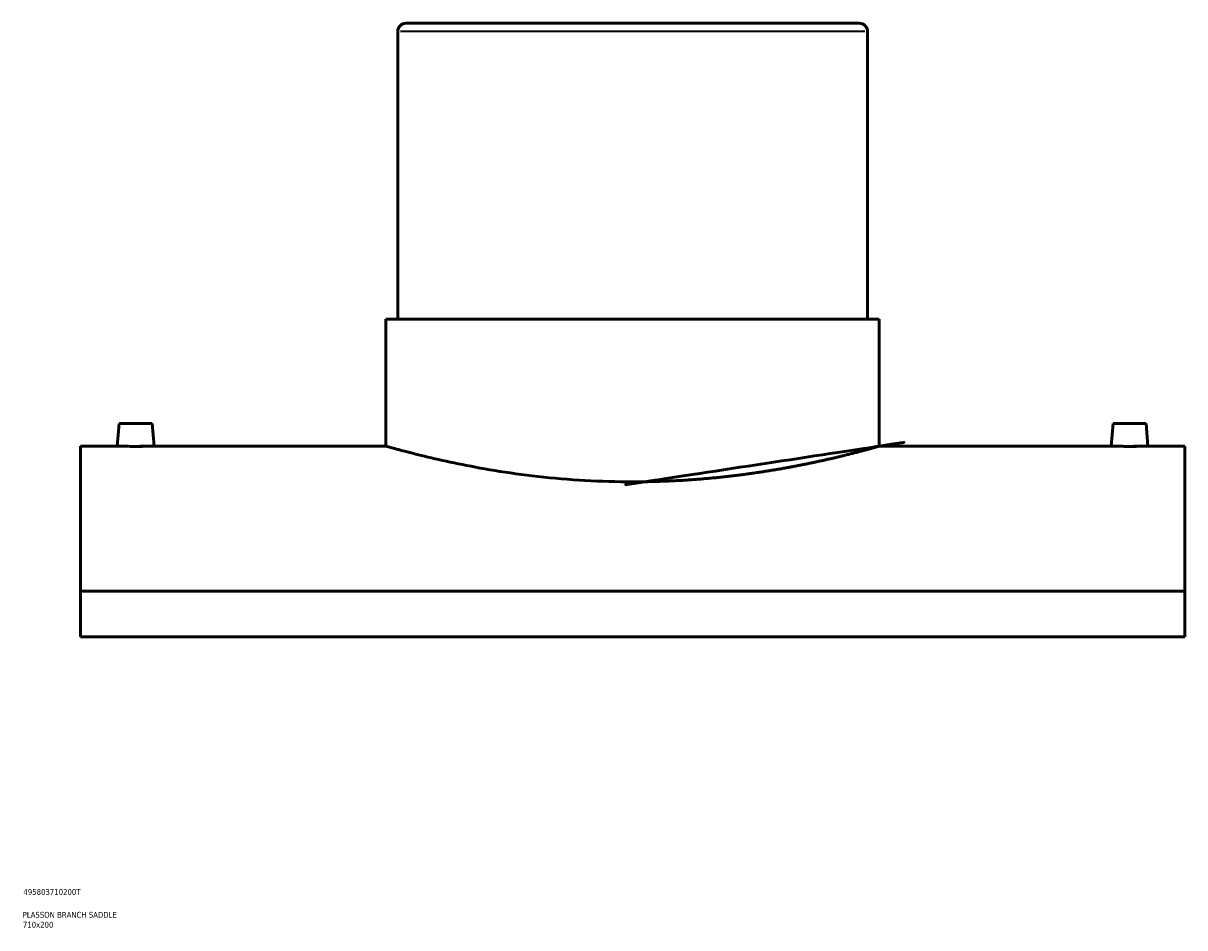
# Model space of a CAD drawing. Header units: millimetres. Extents: x -309 to 1504, y -440 to 1065.
# Tile 4 of 5: x 855 to 1349, y 79 to 464. Entities that reach past the tile are written whole.
import ezdxf

# ---------------------------------------------------------------- set-up
doc = ezdxf.new("R2010")
doc.units = ezdxf.units.MM
for name, color, linetype, lineweight in [('Title (ISO)', 7, 'Continuous', 50), ('Visible (ANSI)', 7, 'Continuous', 50), ('Visible Narrow (ANSI)', 7, 'Continuous', 35)]:
    doc.layers.add(name, color=color, linetype=linetype, lineweight=lineweight)
doc.styles.add('Note Text (ISO)', font='tahoma.ttf')

# ---------------------------------------------------------------- blocks, each defined once
blk = doc.blocks.new('Title Blocks ISO')
at = {"layer": 'Title (ISO)', "color": 232, "true_color": 0xca0064, "style": 'Note Text (ISO)'}
for tag, p in [('PART_NUMBER_001', (34.15585882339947, 73.12990756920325)), ('DESCRIPTION_001', (33.83688029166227, 63.39776635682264)), ('DESCRIPTION_002', (33.9241872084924, 59.17905135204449))]:
    blk.add_attdef(tag, p, '', height=2.5, dxfattribs=at)

msp = doc.modelspace()

# ---------------------------------------------------------------- linework, layer by layer
at = {"layer": 'Visible (ANSI)'}
for p, q in [((1014.463746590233, 460.5539463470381), (1014.463746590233, 338.1039463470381)), ((1018.013746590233, 464.1039463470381), (1210.913746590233, 464.1039463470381)), ((1214.463746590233, 460.5539463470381), (1214.463746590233, 338.1039463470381)), ((1009.463746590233, 338.1039463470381), (1219.463746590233, 338.1039463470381)), ((1009.463746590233, 338.1039463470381), (1009.463746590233, 284.1039463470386)), ((1219.463746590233, 338.1039463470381), (1219.463746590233, 284.1039463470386)), ((895.9637465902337, 293.7039463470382), (895.1238554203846, 284.1039463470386)), ((895.9637465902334, 293.7039463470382), (909.9637465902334, 293.7039463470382)), ((909.9637465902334, 293.7039463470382), (910.8036377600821, 284.1039463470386)), ((1318.963746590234, 293.7039463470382), (1318.123855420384, 284.1039463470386)), ((1332.963746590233, 293.7039463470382), (1318.963746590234, 293.7039463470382)), ((1332.963746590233, 293.7039463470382), (1333.803637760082, 284.1039463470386)), ((879.4637465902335, 284.1039463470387), (879.4637465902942, 222.3223157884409)), ((895.1238554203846, 284.1039463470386), (879.4637465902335, 284.1039463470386)), ((1009.463746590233, 284.1039463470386), (910.8036377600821, 284.1039463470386)), ((1318.123855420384, 284.1039463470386), (1219.463746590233, 284.1039463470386)), ((1349.463746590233, 284.1039463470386), (1333.803637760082, 284.1039463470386)), ((1349.463746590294, 222.3223157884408), (1349.463746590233, 284.1039463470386)), ((1349.463746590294, 222.3223157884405), (879.4637465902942, 222.3223157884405)), ((879.4637465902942, 202.9314812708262), (879.4637465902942, 222.3223157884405)), ((1349.463746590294, 222.3223157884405), (1349.463746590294, 202.9314812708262)), ((879.4637465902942, 202.9314812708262), (1349.463746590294, 202.9314812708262))]:
    msp.add_line(p, q, dxfattribs=at)
for centre, start, end in [((1018.013746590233, 460.5539463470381), 90, 180), ((1210.913746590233, 460.5539463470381), 0, 90)]:
    msp.add_arc(centre, 3.549999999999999, start, end, dxfattribs=at)
for points, knots in [([(1219.463746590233, 284.1039463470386), (1219.463746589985, 284.103946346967), (1218.825555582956, 283.9216056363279), (1216.150400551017, 283.1776212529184), (1214.114129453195, 282.6164491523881), (1208.744872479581, 281.2047772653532), (1205.407621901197, 280.3542895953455), (1197.71060512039, 278.5243420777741), (1193.350286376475, 277.5466055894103), (1184.068546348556, 275.6507491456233), (1178.823922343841, 274.6650504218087), (1167.393433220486, 272.8062558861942), (1161.207664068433, 271.9350623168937), (1148.284546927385, 270.4813710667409), (1141.536212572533, 269.8992193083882), (1127.941931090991, 269.1258696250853), (1121.095804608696, 268.9353671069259), (1114.463746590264, 268.9353671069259)], [47.74523904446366, 47.74523904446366, 47.74523904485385, 47.74523904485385, 49.73439155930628, 49.73439155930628, 51.72354407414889, 51.72354407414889, 53.71269658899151, 53.71269658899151, 55.70184910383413, 55.70184910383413, 57.69146650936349, 57.69146650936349, 59.68108391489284, 59.68108391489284, 61.6707013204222, 61.6707013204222, 63.66031872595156, 63.66031872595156, 63.66031872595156, 63.66031872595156]), ([(902.9637465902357, 284.0209481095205), (901.9787610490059, 284.0209481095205), (900.9282479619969, 284.0252832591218), (898.9961105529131, 284.0409471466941), (898.1144815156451, 284.0520506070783), (896.7227631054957, 284.0728929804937), (896.1198242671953, 284.0839839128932), (895.3203722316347, 284.0996223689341), (895.1238554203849, 284.1039463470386), (895.1238554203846, 284.1039463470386)], [0, 0, 0, 0, 0.2954956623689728, 0.2954956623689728, 0.5909913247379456, 0.5909913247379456, 0.8864246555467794, 0.8864246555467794, 1.181857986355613, 1.181857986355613, 1.181857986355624, 1.181857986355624]), ([(910.8036377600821, 284.1039463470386), (910.8036377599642, 284.1039463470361), (910.6071209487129, 284.0996223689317), (909.807668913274, 284.0839839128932), (909.2047300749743, 284.0728929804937), (907.8130116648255, 284.0520506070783), (906.9313826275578, 284.0409471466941), (904.9992452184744, 284.0252832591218), (903.9487321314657, 284.0209481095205), (902.9637465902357, 284.0209481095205)], [3.545573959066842, 3.545573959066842, 3.545573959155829, 3.545573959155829, 3.841007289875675, 3.841007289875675, 4.136440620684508, 4.136440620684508, 4.431936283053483, 4.431936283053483, 4.727431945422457, 4.727431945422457, 4.727431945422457, 4.727431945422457]), ([(1114.463746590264, 268.9353671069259), (1107.831688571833, 268.9353671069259), (1100.985562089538, 269.1258696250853), (1087.391280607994, 269.8992193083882), (1080.642946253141, 270.4813710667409), (1067.71982911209, 271.9350623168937), (1061.534059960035, 272.8062558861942), (1050.103570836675, 274.6650504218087), (1044.858946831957, 275.6507491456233), (1035.577206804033, 277.5466055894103), (1031.216888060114, 278.5243420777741), (1023.519871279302, 280.3542895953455), (1020.182620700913, 281.2047772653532), (1014.813363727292, 282.6164491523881), (1012.777092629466, 283.1776212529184), (1010.101937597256, 283.9216056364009), (1009.463746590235, 284.1039463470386), (1009.463746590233, 284.1039463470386)], [0, 0, 0, 0, 1.989617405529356, 1.989617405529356, 3.979234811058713, 3.979234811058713, 5.96885221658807, 5.96885221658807, 7.958469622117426, 7.958469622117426, 9.947622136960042, 9.947622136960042, 11.93677465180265, 11.93677465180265, 13.92592716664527, 13.92592716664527, 15.91507968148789, 15.91507968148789, 15.9150796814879, 15.9150796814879]), ([(1325.963746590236, 284.0209481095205), (1324.978761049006, 284.0209481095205), (1323.928247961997, 284.0252832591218), (1321.996110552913, 284.0409471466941), (1321.114481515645, 284.0520506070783), (1319.722763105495, 284.0728929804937), (1319.119824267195, 284.0839839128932), (1318.320372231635, 284.0996223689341), (1318.123855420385, 284.1039463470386), (1318.123855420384, 284.1039463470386)], [2.363715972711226, 2.363715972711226, 2.363715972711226, 2.363715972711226, 2.6592116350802, 2.6592116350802, 2.954707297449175, 2.954707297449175, 3.250140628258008, 3.250140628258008, 3.545573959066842, 3.545573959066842, 3.545573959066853, 3.545573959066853]), ([(1333.803637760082, 284.1039463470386), (1333.803637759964, 284.1039463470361), (1333.607120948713, 284.0996223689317), (1332.807668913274, 284.0839839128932), (1332.204730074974, 284.0728929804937), (1330.813011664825, 284.0520506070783), (1329.931382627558, 284.0409471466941), (1327.999245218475, 284.0252832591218), (1326.948732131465, 284.0209481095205), (1325.963746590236, 284.0209481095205)], [5.90928993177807, 5.90928993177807, 5.909289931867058, 5.909289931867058, 6.204723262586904, 6.204723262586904, 6.500156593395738, 6.500156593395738, 6.795652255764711, 6.795652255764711, 7.091147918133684, 7.091147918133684, 7.091147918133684, 7.091147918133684])]:
    msp.add_open_spline(points, degree=3, knots=knots, dxfattribs=at)
at = {"layer": 'Visible Narrow (ANSI)'}
msp.add_line((1213.232580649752, 460.5539463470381), (1015.694912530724, 460.5539463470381), dxfattribs=at)

# ---------------------------------------------------------------- block references
msp.add_blockref('Title Blocks ISO', (821, 20)).add_auto_attribs({'PART_NUMBER_001': '495803710200T', 'DESCRIPTION_001': 'PLASSON BRANCH SADDLE', 'DESCRIPTION_002': '710x200'})

doc.saveas('drawing.dxf')
